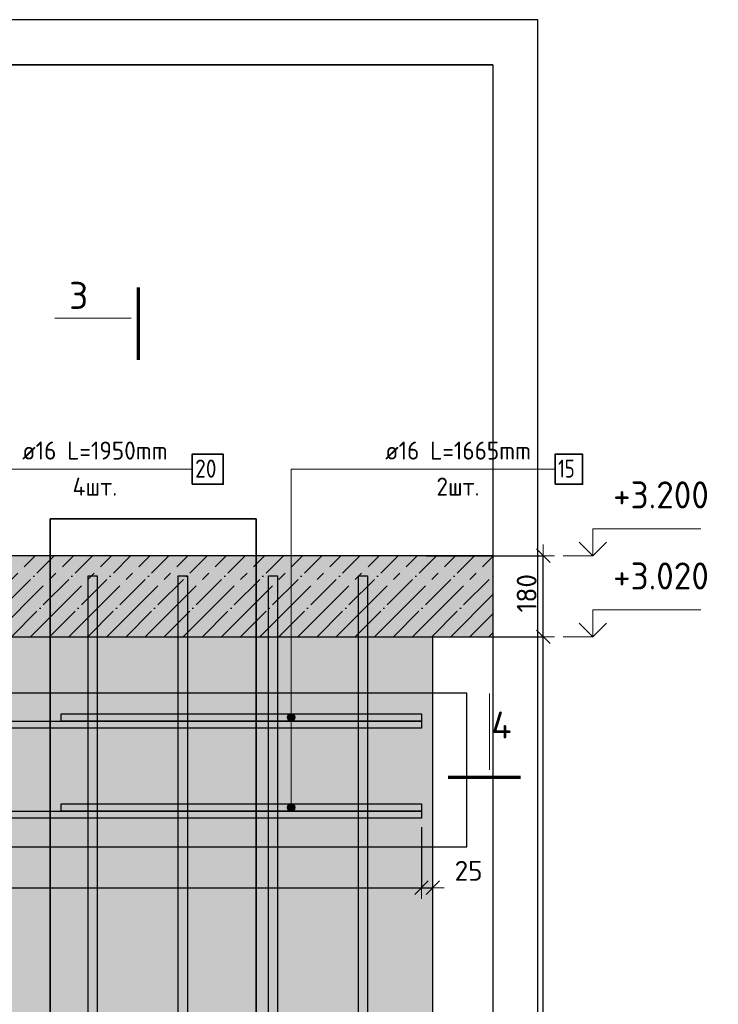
# Model space of a CAD drawing. Header units: millimetres. Extents: x -17997 to 37135, y 45383 to 72408.
# Tile 41 of 67: x 30358 to 31909, y 49372 to 51558. Entities that reach past the tile are written whole.
import ezdxf

# ---------------------------------------------------------------- set-up
doc = ezdxf.new("R2010")
doc.units = ezdxf.units.MM
doc.header["$PDMODE"] = 65
doc.linetypes.add('______11', pattern=[100, 80, -10, 0, -10])
doc.linetypes.add('______5', pattern=[220, 160, -20, 20, -20])
for name, color, linetype, lineweight in [('Standard', 7, 'Continuous', 25), ('Арм.стержн.горизонт. 2', 202, 'Continuous', 35), ('Высотная отметки_ общее', 7, 'Continuous', 13), ('Размерная линия_ общее', 7, 'Continuous', 13)]:
    doc.layers.add(name, color=color, linetype=linetype, lineweight=lineweight)
doc.layers.add('Арм.стержн. вертикальными 2', color=7, linetype='Continuous', lineweight=35, true_color=0x006e00)
doc.styles.add('ISOCPEUR', font='ISOCPEUR')
doc.dimstyles.new('DIMSTYLE_11', dxfattribs={"dimtxt": 44, "dimasz": 50, "dimexe": 0, "dimexo": 0, "dimgap": 22, "dimtad": 2, "dimdec": 0, "dimrnd": 5, "dimzin": 12, "dimdsep": 46, "dimtxsty": 'ISOCPEUR', "dimblk1": 'ALL_ML_STRICH', "dimblk2": 'ALL_ML_STRICH', "dimsah": 1, "dimcen": 0, "dimclrd": 7, "dimclre": 256, "dimclrt": 7, "dimadec": 0, "dimazin": 0, "dimtfac": 1, "dimtdec": 0, "dimtix": 1, "dimtmove": 2, "dimatfit": 3, "dimfxl": 0, "dimtvp": 1.2, "dimtzin": 0, "dimlwd": 0, "dimlwe": -3, "dimarcsym": 0})
doc.dimstyles.new('DIMSTYLE_3', dxfattribs={"dimtxt": 44, "dimasz": 50, "dimexe": 0, "dimexo": 0, "dimgap": 22, "dimtad": 2, "dimdec": 0, "dimrnd": 5, "dimzin": 12, "dimdsep": 46, "dimtxsty": 'ISOCPEUR', "dimblk1": 'ALL_ML_STRICH', "dimblk2": 'ALL_ML_STRICH', "dimsah": 1, "dimcen": 0, "dimclrd": 7, "dimclre": 256, "dimclrt": 7, "dimadec": 0, "dimazin": 0, "dimtfac": 1, "dimtdec": 0, "dimtix": 1, "dimtmove": 2, "dimatfit": 3, "dimfxl": 0, "dimtzin": 0, "dimlwd": 0, "dimlwe": -3, "dimarcsym": 0})

# ---------------------------------------------------------------- blocks, each defined once
blk = doc.blocks.new('ALL_ML_STRICH')
at = {"color": 0, "linetype": 'ByBlock', "lineweight": -2}
for p, q in [((0, -0.5), (0, 0.5)), ((-1, 0), (0.5, 0)), ((-0.3, -0.3), (0.3, 0.3))]:
    blk.add_line(p, q, dxfattribs=at)
blk = doc.blocks.new('*D88')
at = {"layer": 'DEFPOINTS', "color": 7, "linetype": 'Continuous', "lineweight": 13, "transparency": 33554687}
for p in [(31240.5, 50187.8), (31240.5, 46997.8), (31520.4, 46997.8)]:
    blk.add_point(p, dxfattribs=at)
at = {"layer": 'Размерная линия_ общее', "color": 253, "linetype": 'Continuous', "lineweight": -2, "true_color": 0xa0a0a0, "transparency": 33554687}
for p, q in [((31260.5, 50187.8), (31520.4, 50187.8)), ((31260.5, 46997.8), (31520.4, 46997.8))]:
    blk.add_line(p, q, dxfattribs=at)
at = {"layer": 'Размерная линия_ общее', "color": 7, "linetype": 'Continuous', "lineweight": -2, "transparency": 33554687}
blk.add_line((31520.4, 46997.8), (31520.4, 50187.8), dxfattribs=at)
at = {"layer": 'Размерная линия_ общее', "color": 7, "linetype": 'Continuous', "lineweight": 13, "transparency": 33554687, "xscale": 50, "yscale": 50, "zscale": 50}
for p, rotation in [((31520.4, 50187.8), 90), ((31520.4, 46997.8), 270)]:
    blk.add_blockref('ALL_ML_STRICH', p, dxfattribs=dict(at, rotation=rotation))
at = {"layer": 'Размерная линия_ общее', "color": 7, "linetype": 'Continuous', "lineweight": 13, "transparency": 33554687, "insert": (31483.4, 48599.4), "char_height": 44, "width": 176, "attachment_point": 5, "rotation": 90, "style": 'ISOCPEUR'}
blk.add_mtext('\\A1;{3190}', dxfattribs=at)
blk = doc.blocks.new('*D89')
at = {"layer": 'DEFPOINTS', "color": 7, "linetype": 'Continuous', "lineweight": 13, "transparency": 33554687}
for p in [(31240.5, 50367.8), (31240.5, 50187.8), (31520.4, 50187.8)]:
    blk.add_point(p, dxfattribs=at)
at = {"layer": 'Размерная линия_ общее', "color": 253, "linetype": 'Continuous', "lineweight": -2, "true_color": 0xa0a0a0, "transparency": 33554687}
for p, q in [((31260.5, 50367.8), (31520.4, 50367.8)), ((31260.5, 50187.8), (31520.4, 50187.8))]:
    blk.add_line(p, q, dxfattribs=at)
at = {"layer": 'Размерная линия_ общее', "color": 7, "linetype": 'Continuous', "lineweight": -2, "transparency": 33554687}
blk.add_line((31520.4, 50187.8), (31520.4, 50367.8), dxfattribs=at)
at = {"layer": 'Размерная линия_ общее', "color": 7, "linetype": 'Continuous', "lineweight": 13, "transparency": 33554687, "xscale": 50, "yscale": 50, "zscale": 50}
for p, rotation in [((31520.4, 50367.8), 90), ((31520.4, 50187.8), 270)]:
    blk.add_blockref('ALL_ML_STRICH', p, dxfattribs=dict(at, rotation=rotation))
at = {"layer": 'Размерная линия_ общее', "color": 7, "linetype": 'Continuous', "lineweight": 13, "transparency": 33554687, "insert": (31483.4, 50284.4), "char_height": 44, "width": 132, "attachment_point": 5, "rotation": 90, "style": 'ISOCPEUR'}
blk.add_mtext('\\A1;{180}', dxfattribs=at)
blk = doc.blocks.new('COMPLEX_ELEVATIONDIM_5')
at = {"layer": 'Высотная отметки_ общее', "color": 7, "linetype": 'Continuous', "lineweight": 13, "transparency": 33554687}
for p, q in [((31630.4, 50367.8), (31630.4, 50427.8)), ((31630.4, 50427.8), (31870.4, 50427.8)), ((31630.4, 50367.8), (31600.4, 50397.8)), ((31630.4, 50367.8), (31660.4, 50397.8)), ((31630.4, 50367.8), (31564.3, 50367.8)), ((31630.4, 50367.8), (31630.4, 50367.8)), ((31630.4, 50367.8), (31630.4, 50367.8)), ((31630.4, 50367.8), (31630.4, 50367.8)), ((31630.4, 50367.8), (31630.4, 50367.8)), ((31630.4, 50187.8), (31630.4, 50247.8)), ((31630.4, 50247.8), (31870.4, 50247.8)), ((31630.4, 50187.8), (31600.4, 50217.8)), ((31630.4, 50187.8), (31660.4, 50217.8)), ((31630.4, 50187.8), (31564.3, 50187.8)), ((31630.4, 50187.8), (31630.4, 50187.8)), ((31630.4, 50187.8), (31630.4, 50187.8)), ((31630.4, 50187.8), (31630.4, 50187.8)), ((31630.4, 50187.8), (31630.4, 50187.8))]:
    blk.add_line(p, q, dxfattribs=at)
at = {"layer": 'Высотная отметки_ общее', "color": 7, "linetype": 'Continuous', "lineweight": 13, "transparency": 33554687, "char_height": 60, "width": 256.287, "attachment_point": 7, "style": 'ISOCPEUR'}
for s, insert in [('\\W0.95;+3.200', (31675.4, 50472.8)), ('\\W0.95;+3.020', (31675.4, 50292.8))]:
    blk.add_mtext(s, dxfattribs=dict(at, insert=insert))
blk = doc.blocks.new('*D96')
at = {"layer": 'DEFPOINTS', "color": 7, "linetype": 'Continuous', "lineweight": 13, "transparency": 33554687}
for p in [(29299.9, 49784.8), (31249.9, 49784.8), (29299.9, 49630.8)]:
    blk.add_point(p, dxfattribs=at)
at = {"layer": 'Размерная линия_ общее', "color": 253, "linetype": 'Continuous', "lineweight": -2, "true_color": 0xa0a0a0, "transparency": 33554687}
for p, q in [((29299.9, 49764.8), (29299.9, 49630.8)), ((31249.9, 49764.8), (31249.9, 49630.8))]:
    blk.add_line(p, q, dxfattribs=at)
at = {"layer": 'Размерная линия_ общее', "color": 7, "linetype": 'Continuous', "lineweight": -2, "transparency": 33554687}
blk.add_line((29299.9, 49630.8), (31249.9, 49630.8), dxfattribs=at)
at = {"layer": 'Размерная линия_ общее', "color": 7, "linetype": 'Continuous', "lineweight": 13, "transparency": 33554687, "xscale": 50, "yscale": 50, "zscale": 50, "rotation": 180}
blk.add_blockref('ALL_ML_STRICH', (29299.9, 49630.8), dxfattribs=at)
at = {"layer": 'Размерная линия_ общее', "color": 7, "linetype": 'Continuous', "lineweight": 13, "transparency": 33554687, "xscale": 50, "yscale": 50, "zscale": 50}
blk.add_blockref('ALL_ML_STRICH', (31249.9, 49630.8), dxfattribs=at)
at = {"layer": 'Размерная линия_ общее', "color": 7, "linetype": 'Continuous', "lineweight": 13, "transparency": 33554687, "insert": (30281.5, 49667.8), "char_height": 44, "width": 176, "attachment_point": 5, "style": 'ISOCPEUR'}
blk.add_mtext('\\A1;{1950}', dxfattribs=at)
blk = doc.blocks.new('*D97')
at = {"layer": 'DEFPOINTS', "color": 7, "linetype": 'Continuous', "lineweight": 13, "transparency": 33554687}
for p in [(31249.9, 49784.8), (31249.9, 49630.8), (31274.9, 49558.5)]:
    blk.add_point(p, dxfattribs=at)
at = {"layer": 'Размерная линия_ общее', "color": 253, "linetype": 'Continuous', "lineweight": -2, "true_color": 0xa0a0a0, "transparency": 33554687}
for p, q in [((31249.9, 49764.8), (31249.9, 49630.8)), ((31274.9, 49630.8), (31274.9, 49630.8))]:
    blk.add_line(p, q, dxfattribs=at)
at = {"layer": 'Размерная линия_ общее', "color": 7, "linetype": 'Continuous', "lineweight": -2, "transparency": 33554687}
blk.add_line((31249.9, 49630.8), (31274.9, 49630.8), dxfattribs=at)
at = {"layer": 'Размерная линия_ общее', "color": 7, "linetype": 'Continuous', "lineweight": 13, "transparency": 33554687, "xscale": 50, "yscale": 50, "zscale": 50, "rotation": 180}
blk.add_blockref('ALL_ML_STRICH', (31249.9, 49630.8), dxfattribs=at)
at = {"layer": 'Размерная линия_ общее', "color": 7, "linetype": 'Continuous', "lineweight": 13, "transparency": 33554687, "xscale": 50, "yscale": 50, "zscale": 50}
blk.add_blockref('ALL_ML_STRICH', (31274.9, 49630.8), dxfattribs=at)
at = {"layer": 'Размерная линия_ общее', "color": 7, "linetype": 'Continuous', "lineweight": 13, "transparency": 33554687, "insert": (31354.5, 49668.3), "char_height": 44, "width": 88, "attachment_point": 5, "style": 'ISOCPEUR'}
blk.add_mtext('\\A1;{25}', dxfattribs=at)

msp = doc.modelspace()

# ---------------------------------------------------------------- hatches: boundary and pattern name
at = {"layer": 'Standard', "linetype": '______5', "lineweight": -3, "transparency": 33554687}
msp.add_hatch(color=7, dxfattribs=at).paths.add_polyline_path([(29654.9, 50367.8), (29654.9, 50187.8), (31408.6, 50187.8), (31408.6, 50367.8)])
at = {"layer": 'Standard', "linetype": 'Continuous', "lineweight": 13, "transparency": 33554687}
msp.add_hatch(color=7, dxfattribs=at).paths.add_polyline_path([(31274.9, 50187.8), (29454.9, 50187.8), (29454.9, 46997.8), (31274.9, 46997.8)])
at = {"layer": 'Арм.стержн.горизонт. 2', "linetype": 'Continuous', "lineweight": 13, "transparency": 33554687}
for points in [[(30968.1, 50013.3), (30952.7, 50013.3), (30951.4, 50008.8)], [(30968.1, 50013.3), (30951.4, 50008.8), (30969.4, 50008.8)], [(30964.9, 50016.5), (30955.9, 50016.5), (30952.7, 50013.3)], [(30964.9, 50016.5), (30952.7, 50013.3), (30968.1, 50013.3)], [(30955.9, 50016.5), (30964.9, 50016.5), (30960.4, 50017.8)], [(30969.4, 50008.8), (30951.4, 50008.8), (30952.7, 50004.3)], [(30969.4, 50008.8), (30952.7, 50004.3), (30968.1, 50004.3)], [(30968.1, 50004.3), (30952.7, 50004.3), (30955.9, 50001)], [(30968.1, 50004.3), (30955.9, 50001), (30964.9, 50001)], [(30964.9, 50001), (30955.9, 50001), (30960.4, 49999.8)], [(30964.9, 49816.5), (30955.9, 49816.5), (30952.7, 49813.3)], [(30964.9, 49816.5), (30952.7, 49813.3), (30968.1, 49813.3)], [(30955.9, 49816.5), (30964.9, 49816.5), (30960.4, 49817.8)], [(30968.1, 49813.3), (30952.7, 49813.3), (30951.4, 49808.8)], [(30968.1, 49813.3), (30951.4, 49808.8), (30969.4, 49808.8)], [(30969.4, 49808.8), (30951.4, 49808.8), (30952.7, 49804.3)], [(30969.4, 49808.8), (30952.7, 49804.3), (30968.1, 49804.3)], [(30968.1, 49804.3), (30952.7, 49804.3), (30955.9, 49801)], [(30968.1, 49804.3), (30955.9, 49801), (30964.9, 49801)], [(30964.9, 49801), (30955.9, 49801), (30960.4, 49799.8)]]:
    msp.add_hatch(color=7, dxfattribs=at).paths.add_polyline_path(points)

# ---------------------------------------------------------------- linework, layer by layer
at = {"color": 52, "linetype": 'Continuous', "lineweight": -3, "transparency": 33554687}
for p, q in [((29038.6, 51457.8), (31408.6, 51457.8)), ((31408.6, 51457.8), (29038.6, 51457.8)), ((31408.6, 51457.8), (31408.6, 46997.8)), ((31408.6, 51457.8), (31408.6, 46997.8)), ((30883, 50449.5), (30425.3, 50449.5)), ((30425.3, 50449.5), (30883, 50449.5)), ((30425.3, 46997.8), (30425.3, 50449.5)), ((30425.3, 50449.5), (30425.3, 46997.8)), ((30883, 46997.8), (30883, 50449.5)), ((30883, 50449.5), (30883, 46997.8))]:
    msp.add_line(p, q, dxfattribs=at)
at = {"layer": 'Standard', "color": 7, "linetype": 'Continuous', "lineweight": 70, "transparency": 33554687}
for p, q in [((30621.3, 50802.7), (30621.3, 50963.5)), ((31308.8, 49876.3), (31469.6, 49876.3))]:
    msp.add_line(p, q, dxfattribs=at)
at = {"layer": 'Standard', "color": 7, "linetype": 'Continuous', "lineweight": 13, "transparency": 33554687}
for p, q in [((30605.3, 50895), (30435.7, 50895)), ((31401.1, 49892.3), (31401.1, 50061.9))]:
    msp.add_line(p, q, dxfattribs=at)
at = {"layer": 'Standard', "color": 7, "linetype": 'Continuous', "lineweight": 25, "transparency": 33554687}
for p, q in [((31408.6, 50417.8), (31408.6, 50137.8)), ((31408.6, 50367.8), (29654.9, 50367.8)), ((29654.9, 50187.8), (31408.6, 50187.8)), ((31274.9, 46997.8), (31274.9, 50187.8))]:
    msp.add_line(p, q, dxfattribs=at)
at = {"layer": 'Standard', "color": 7, "linetype": '______5', "lineweight": -3, "transparency": 33554687}
for p, q in [((30211.9, 50187.8), (30391.9, 50367.8)), ((30296.8, 50187.8), (30476.8, 50367.8)), ((30381.6, 50187.8), (30561.6, 50367.8)), ((30466.5, 50187.8), (30646.5, 50367.8)), ((30551.3, 50187.8), (30731.3, 50367.8)), ((30636.2, 50187.8), (30816.2, 50367.8)), ((30721, 50187.8), (30901, 50367.8)), ((30805.9, 50187.8), (30985.9, 50367.8)), ((30890.7, 50187.8), (31070.7, 50367.8)), ((30975.6, 50187.8), (31155.6, 50367.8)), ((31060.4, 50187.8), (31240.4, 50367.8)), ((31145.3, 50187.8), (31325.3, 50367.8)), ((31230.1, 50187.8), (31408.6, 50366.2)), ((31315, 50187.8), (31408.6, 50281.4)), ((31399.8, 50187.8), (31408.6, 50196.5))]:
    msp.add_line(p, q, dxfattribs=at)
at = {"layer": 'Standard', "color": 7, "linetype": '______11', "lineweight": -3, "transparency": 33554687}
for p, q in [((30254.3, 50187.8), (30434.3, 50367.8)), ((30339.2, 50187.8), (30519.2, 50367.8)), ((30424, 50187.8), (30604, 50367.8)), ((30508.9, 50187.8), (30688.9, 50367.8)), ((30593.7, 50187.8), (30773.7, 50367.8)), ((30678.6, 50187.8), (30858.6, 50367.8)), ((30763.4, 50187.8), (30943.4, 50367.8)), ((30848.3, 50187.8), (31028.3, 50367.8)), ((30933.2, 50187.8), (31113.2, 50367.8)), ((31018, 50187.8), (31198, 50367.8)), ((31102.9, 50187.8), (31282.9, 50367.8)), ((31187.7, 50187.8), (31367.7, 50367.8)), ((31272.6, 50187.8), (31408.6, 50323.8)), ((31357.4, 50187.8), (31408.6, 50238.9))]:
    msp.add_line(p, q, dxfattribs=at)
at = {"layer": 'Standard', "color": 52, "linetype": 'Continuous', "lineweight": -3, "transparency": 33554687}
for p, q in [((31350.9, 50063), (29230.9, 50063)), ((31350.9, 50063), (29230.9, 50063)), ((31350.9, 49721.7), (31350.9, 50063)), ((31350.9, 49721.7), (31350.9, 50063)), ((29230.9, 49721.7), (31350.9, 49721.7)), ((29230.9, 49721.7), (31350.9, 49721.7))]:
    msp.add_line(p, q, dxfattribs=at)
at = {"layer": 'Standard', "color": 7, "linetype": 'Continuous', "lineweight": 25, "transparency": 33554687}
msp.add_lwpolyline([(28938.6, 46897.8), (31508.6, 46897.8), (31508.6, 51557.8), (28938.6, 51557.8), (28938.6, 46897.8)], dxfattribs=at)
at = {"layer": 'Арм.стержн. вертикальными 2', "color": 7, "linetype": 'Continuous', "lineweight": 25, "transparency": 33554687}
for points in [[(30509.9, 48512.8), (30509.9, 50322.8), (30529.9, 50322.8), (30529.9, 48512.8), (30509.9, 48512.8)], [(30709.9, 48512.8), (30709.9, 50322.8), (30729.9, 50322.8), (30729.9, 48512.8), (30709.9, 48512.8)], [(30909.9, 48512.8), (30909.9, 50322.8), (30929.9, 50322.8), (30929.9, 48512.8), (30909.9, 48512.8)], [(31109.9, 48512.8), (31109.9, 50322.8), (31129.9, 50322.8), (31129.9, 48512.8), (31109.9, 48512.8)]]:
    msp.add_lwpolyline(points, dxfattribs=at)
at = {"layer": 'Арм.стержн.горизонт. 2', "color": 7, "linetype": 'Continuous', "lineweight": 13, "transparency": 33554687}
for p, q in [((30154.4, 50559.8), (30740.4, 50559.8)), ((30960.4, 50559.8), (30960.4, 50008.8)), ((30960.4, 50559.8), (31546.4, 50559.8)), ((30960.4, 50559.8), (30960.4, 49808.8)), ((30960.4, 50017.8), (30960.4, 50017.8)), ((30951.4, 50008.8), (30951.4, 50008.8)), ((30960.4, 49999.8), (30960.4, 49999.8)), ((30969.4, 50008.8), (30969.4, 50008.8)), ((30960.4, 49817.8), (30960.4, 49817.8)), ((30951.4, 49808.8), (30951.4, 49808.8)), ((30960.4, 49799.8), (30960.4, 49799.8)), ((30969.4, 49808.8), (30969.4, 49808.8))]:
    msp.add_line(p, q, dxfattribs=at)
at = {"layer": 'Арм.стержн.горизонт. 2', "color": 7, "linetype": 'Continuous', "lineweight": 35, "transparency": 33554687}
for points in [[(30740.4, 50526.5), (30809.7, 50526.5), (30809.7, 50593.2), (30740.4, 50593.2), (30740.4, 50526.5)], [(31546.4, 50526.5), (31607.7, 50526.5), (31607.7, 50593.2), (31546.4, 50593.2), (31546.4, 50526.5)]]:
    msp.add_lwpolyline(points, dxfattribs=at)
at = {"layer": 'Арм.стержн.горизонт. 2', "color": 7, "linetype": 'Continuous', "lineweight": 25, "transparency": 33554687}
for points in [[(31249.9, 50000.8), (30449.9, 50000.8), (30449.9, 50016.8), (31249.9, 50016.8), (31249.9, 50000.8)], [(31249.9, 49984.8), (29299.9, 49984.8), (29299.9, 50000.8), (31249.9, 50000.8), (31249.9, 49984.8)], [(31249.9, 49984.8), (29299.9, 49984.8), (29299.9, 50000.8), (31249.9, 50000.8), (31249.9, 49984.8)], [(31249.9, 49800.8), (30449.9, 49800.8), (30449.9, 49816.8), (31249.9, 49816.8), (31249.9, 49800.8)], [(31249.9, 49784.8), (29299.9, 49784.8), (29299.9, 49800.8), (31249.9, 49800.8), (31249.9, 49784.8)], [(31249.9, 49784.8), (29299.9, 49784.8), (29299.9, 49800.8), (31249.9, 49800.8), (31249.9, 49784.8)]]:
    msp.add_lwpolyline(points, dxfattribs=at)
at = {"layer": 'Арм.стержн.горизонт. 2', "color": 7, "linetype": 'Continuous', "lineweight": 13, "transparency": 33554687}
for centre in [(30960.4, 50008.8), (30960.4, 49808.8)]:
    msp.add_circle(centre, 9, dxfattribs=at)

# ---------------------------------------------------------------- block references
at = {"layer": 'Высотная отметки_ общее', "color": 7, "linetype": 'Continuous', "lineweight": 13, "transparency": 33554687}
msp.add_blockref('COMPLEX_ELEVATIONDIM_5', (0, 0), dxfattribs=at)

# ---------------------------------------------------------------- texts
at = {"layer": 'Standard', "color": 7, "linetype": 'Continuous', "lineweight": 13, "transparency": 33554687, "char_height": 60, "attachment_point": 7, "style": 'ISOCPEUR'}
for s, insert, width in [('\\A1;{\\fISOCPEUR|i0|b0;\\H60.000000;\\W1.000000;\\C7;3}\\P', (30467.4, 50915.6), 65.333), ('\\A1;{\\fISOCPEUR|i0|b0;\\H60.000000;\\W1.000000;\\C7;4}\\P', (31405, 49961.9), 72)]:
    msp.add_mtext(s, dxfattribs=dict(at, insert=insert, width=width))
at = {"layer": 'Арм.стержн.горизонт. 2', "color": 7, "linetype": 'Continuous', "lineweight": 25, "transparency": 33554687, "char_height": 40, "attachment_point": 7, "style": 'ISOCPEUR'}
for s, insert, width in [('\\W0.94;ø16 L=1950mm ', (30363.1, 50581.2), 382.615), ('\\W0.94;ø16 L=1665mm ', (31169.1, 50581.2), 382.615), ('\\W0.87;20', (30747.1, 50541.2), 73.442), ('\\W0.75;15', (31553.1, 50541.2), 62.971), ('\\W0.95;4шт. ', (30475.1, 50501.2), 158.877), ('\\W0.94;2шт. ', (31283.1, 50501.2), 154.838)]:
    msp.add_mtext(s, dxfattribs=dict(at, insert=insert, width=width))

# ---------------------------------------------------------------- dimensions: what is measured, and where the dimension line sits
at = {"layer": 'Размерная линия_ общее', "color": 7, "linetype": 'Continuous', "lineweight": 13, "transparency": 33554687}
for base, p1, p2, picture, middle in [((31520.4, 50367.8), (31260.5, 50187.8), (31260.5, 50367.8), '*D89', (31483.4, 50284.4)), ((31520.4, 50187.8), (31260.5, 46997.8), (31260.5, 50187.8), '*D88', (31483.4, 48599.4))]:
    dim = msp.add_linear_dim(base=base, p1=p1, p2=p2, angle=90, dimstyle='DIMSTYLE_3', override={"dimpost": '<>', "dimclrd": 7, "dimclre": 253, "dimclrt": 7, "dimlwd": 0, "dimlwe": 65533}, dxfattribs=at)
    dim.commit()
    dim.dimension.update_dxf_attribs({"geometry": picture, "text_midpoint": middle, "dimtype": 160})
for base, p1, p2, dimstyle, picture, middle in [((31249.9, 49630.8), (29299.9, 49764.8), (31249.9, 49764.8), 'DIMSTYLE_3', '*D96', (30281.5, 49667.8)), ((31274.9, 49630.8), (31249.9, 49764.8), (31274.9, 49630.8), 'DIMSTYLE_11', '*D97', (31354.5, 49668.3))]:
    dim = msp.add_linear_dim(base=base, p1=p1, p2=p2, dimstyle=dimstyle, override={"dimpost": '<>', "dimclrd": 7, "dimclre": 253, "dimclrt": 7, "dimlwd": 0, "dimlwe": 65533}, dxfattribs=at)
    dim.commit()
    dim.dimension.update_dxf_attribs({"geometry": picture, "text_midpoint": middle, "dimtype": 160})

doc.saveas('drawing.dxf')
